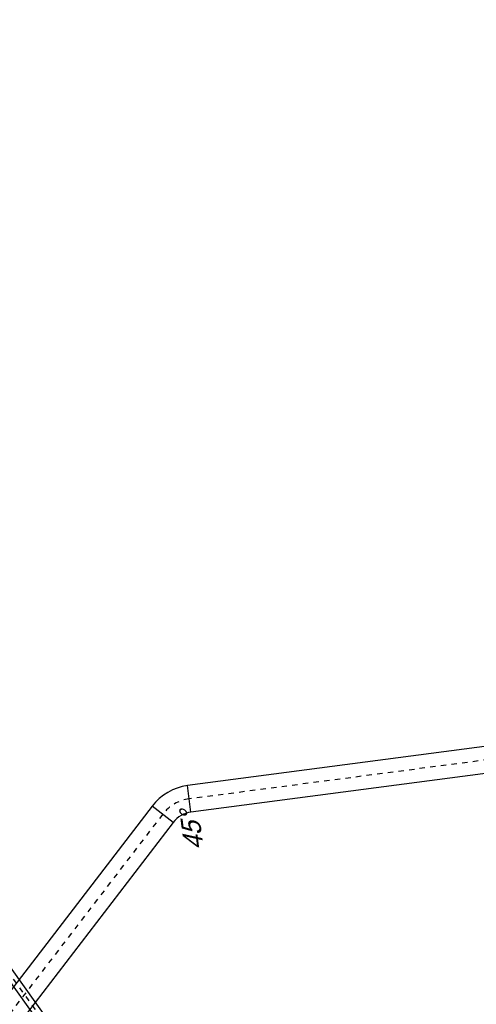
# Model space of a CAD drawing. Header units: metres. Extents: x 118052 to 118564, y 454784 to 455719.
# Tile 103 of 160: x 118446.47 to 118455, y 455274.79 to 455293.17. Entities that reach past the tile are written whole.
import ezdxf
from ezdxf.enums import TextEntityAlignment as Align

# ---------------------------------------------------------------- set-up
doc = ezdxf.new("R2010")
doc.units = ezdxf.units.M
doc.header["$LTSCALE"] = 0.5
doc.linetypes.add('Tauw_L_Center2', pattern=[6.4990000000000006, 4, -0.833, 0.833, -0.833])
for name, color, linetype in [('Koningsstal VIEUWPORT', 254, 'Continuous'), ('ZU_N_-_AL999---LS_GVK500_pgr05__18_^200~B_-----', 7, 'Continuous'), ('ZU_N_-_EL999---LB_pvc160_zgr00~H_-----', 2, 'Tauw_L_Center2'), ('ZU_N_-_EL999---LB_pvc160_zgr00~W_-----', 8, 'Continuous'), ('ZU_N_-_EL999---LS_GVK500_pgr05~H_-----', 2, 'Tauw_L_Center2'), ('ZU_N_-_EL999---LS_GVK500_pgr05~W_-----', 2, 'Continuous')]:
    doc.layers.add(name, color=color, linetype=linetype)
doc.styles.add('tcb_isocp', font='tcb_isocp.shx')

# ---------------------------------------------------------------- blocks, each defined once
blk = doc.blocks.new('Leidingen')
at = {"layer": 'ZU_N_-_EL999---LB_pvc160_zgr00~H_-----'}
blk.add_lwpolyline([(-188326.2700439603, 427.957952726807), (-188330.8804364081, 4822.314607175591, -0.4142135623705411), (-187771.4682751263, 5382.90182949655), (-138780.4791304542, 5434.301320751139, 0.41393410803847), (-138221.066663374, 5994.354185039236), (-138227.0047912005, 68533.40245254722, 0.1989123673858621), (-138391.0625915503, 68929.3666744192), (-148707.2103914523, 79243.55560852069, 0.1983621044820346), (-149102.0199607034, 79407.53706885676), (-169703.4762981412, 79449.20462299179, 0.1233219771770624), (-169967.5599969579, 79383.63142942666), (-194911.9009768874, 66117.44867484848)], format="xyb", dxfattribs=at)
at = {"layer": 'ZU_N_-_EL999---LB_pvc160_zgr00~W_-----'}
for points in [[(-188246.2700878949, 428.0418856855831), (-188250.8804804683, 4822.398540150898, -0.4142135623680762), (-187771.3843423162, 5302.901873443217), (-138780.3951975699, 5354.301364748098, 0.4139341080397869), (-138141.0666637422, 5994.361781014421), (-138147.0047915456, 68533.41004863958, 0.1989123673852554), (-138334.4994206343, 68985.94058791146), (-148650.6472204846, 79300.1295220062, 0.1983621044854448), (-149101.8581567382, 79487.53690519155), (-169703.3144941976, 79529.20445938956, 0.1233219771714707), (-170005.1244357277, 79454.26366661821), (-194949.4654155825, 66188.08091215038)], [(-188406.2699999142, 427.8740198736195), (-188410.8803924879, 4822.230674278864, -0.4142135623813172), (-187771.5522081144, 5462.901785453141), (-138780.5630632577, 5514.3012766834, 0.4139341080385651), (-138301.0666630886, 5994.34658883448), (-138307.0047908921, 68533.3948564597, 0.1989123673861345), (-138447.625762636, 68872.79276100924), (-148763.7735624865, 79186.98169504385, 0.1983621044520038), (-149102.1817647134, 79327.53723246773), (-169703.6381021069, 79369.204786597, 0.1233219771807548), (-169929.995558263, 79312.99919212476), (-194874.3365381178, 66046.81643765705)]]:
    blk.add_lwpolyline(points, format="xyb", dxfattribs=at)
at = {"layer": 'ZU_N_-_EL999---LS_GVK500_pgr05~H_-----'}
blk.add_lwpolyline([(-189887.2734168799, 47854.57242358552), (-189888.2595539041, 63534.52305452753, 0.1989123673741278), (-190107.9628208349, 64064.83932400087), (-203954.7344449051, 77909.86936717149, 0.1989123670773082), (-204485.0783441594, 78129.50592753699), (-230375.4863066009, 78127.87766934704, 0.1316524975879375), (-230750.4799866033, 78027.37313844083), (-244703.579979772, 69970.37703739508), (-262229.9305388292, 59850.06411849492)], format="xyb", dxfattribs=at)
at = {"layer": 'ZU_N_-_EL999---LS_GVK500_pgr05~W_-----', "linetype": 'Continuous'}
for p, q in [((-190284.7283980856, 63888.0515112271), (-189931.1972437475, 64241.62713667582)), ((-190138.2595534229, 63534.50733163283), (-189638.259554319, 63534.53877741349))]:
    blk.add_line(p, q, dxfattribs=at)
at = {"layer": 'ZU_N_-_EL999---LS_GVK500_pgr05~W_-----'}
for points in [[(-189637.2734163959, 47854.57242362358), (-189638.259554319, 63534.53877741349, 0.1989123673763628), (-189931.1972437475, 64241.62713667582), (-203777.968867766, 78086.65717983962, 0.1989123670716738), (-204485.0940668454, 78379.50592704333), (-230375.5020292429, 78377.87766878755, 0.1316524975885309), (-230875.4936026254, 78243.87162770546), (-262354.9441547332, 60066.56260774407)], [(-190137.2734174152, 47854.57242361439), (-190138.2595534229, 63534.50733163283, 0.1989123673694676), (-190284.7283980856, 63888.0515112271), (-204131.5000219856, 77733.08155443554, 0.1989123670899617), (-204485.0626215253, 77879.5059280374), (-230375.4705840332, 77877.87766985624, 0.1316524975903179), (-230625.4663707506, 77810.8746492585), (-262104.916922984, 59633.56562931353)]]:
    blk.add_lwpolyline(points, format="xyb", dxfattribs=at)
at = {"layer": 'ZU_N_-_AL999---LS_GVK500_pgr05__18_^200~B_-----', "style": 'tcb_isocp', "oblique": 20.00023775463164}
blk.add_text('45%%d', height=359.9999999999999, dxfattribs=at).set_placement((-190491.2728257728, 63566.76325466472), align=Align.MIDDLE_CENTER)

msp = doc.modelspace()

# ---------------------------------------------------------------- block references
at = {"layer": 'Koningsstal VIEUWPORT', "color": 6, "xscale": 0.0009975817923, "yscale": 0.0009975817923, "zscale": 0.0009975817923, "rotation": 97.46987594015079}
msp.add_blockref('Leidingen', (118487.8519961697, 455474.6886337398), dxfattribs=at)

doc.saveas('drawing.dxf')
